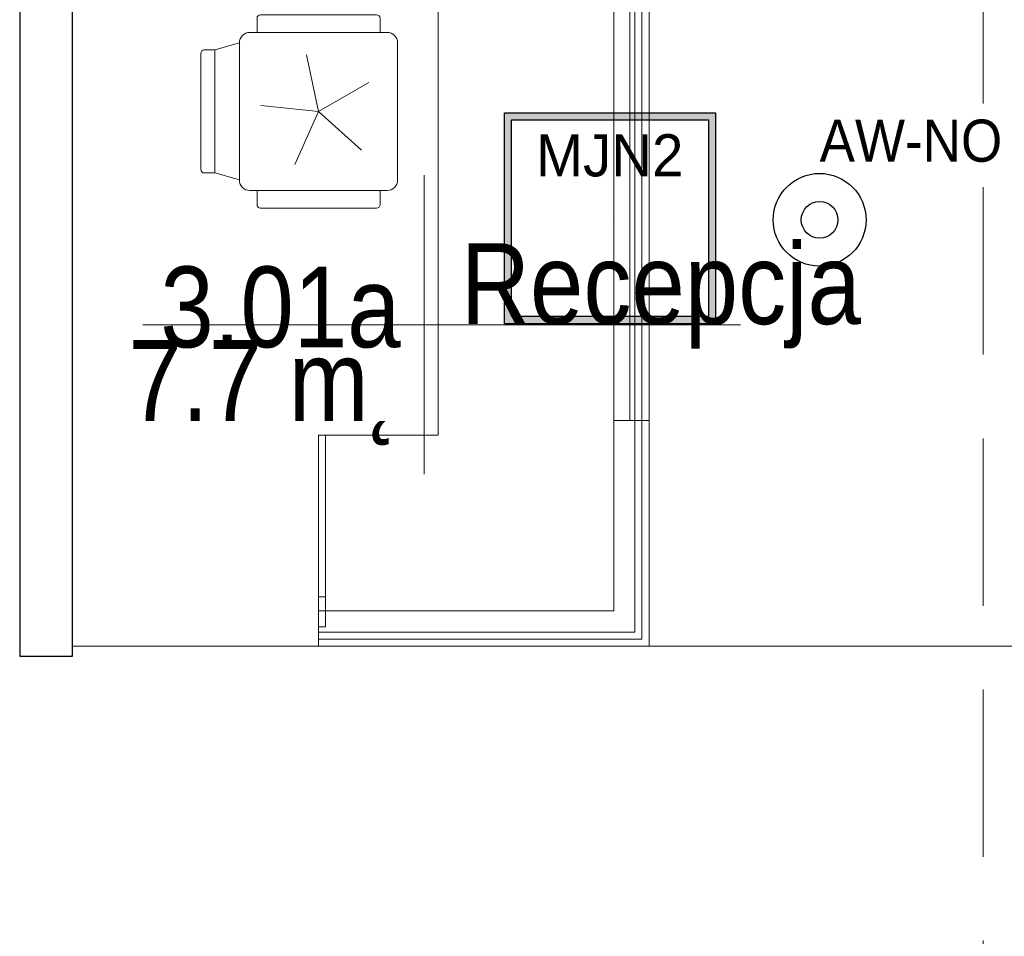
# Model space of a CAD drawing. Header units: centimetres. Extents: x -1737 to 22393, y -8842 to 3838.
# Tile 5 of 65: x -902 to -622, y 1029 to 1289. Entities that reach past the tile are written whole.
import ezdxf

# ---------------------------------------------------------------- set-up
doc = ezdxf.new("R2010")
doc.units = ezdxf.units.CM
doc.linetypes.add('Ukryte', pattern=[71.438, 47.625, -23.813])
for name, color, linetype, lineweight in [('A-AREA', 32, 'Continuous', 13), ('A-AREA-IDEN', 2, 'Continuous', 13), ('A-DETL-HDLN', 90, 'Ukryte', 9), ('A-WALL', 113, 'Continuous', 13), ('I-FURN', 30, 'Continuous', 9)]:
    doc.layers.add(name, color=color, linetype=linetype, lineweight=lineweight)
doc.layers.add('E_oprawy', color=12, linetype='Continuous')
doc.styles.add('Arial', font='arial.ttf', dxfattribs={"width": 0.9, "height": 18})
doc.styles.add('Arial_7', font='arial.ttf', dxfattribs={"width": 0.85, "height": 23})

# ---------------------------------------------------------------- blocks, each defined once
blk = doc.blocks.new('krzesło obrotowe - krzesło obrotowe-1270918-3_piętro I __3_90 m_ - stan projektowany')
at = {"layer": 'I-FURN'}
for p, q in [((-17.5, 22.5), (-17.5, 26.5)), ((-16.5, 27.5), (16.5, 27.5)), ((17.5, 22.5), (17.5, 26.5)), ((-19.5, 22.5), (19.5, 22.5)), ((-29.5, 17.5), (-32.5, 17.5)), ((-22.5, 19.5), (-29.5, 17.5)), ((-29.5, -17.5), (-29.5, 17.5)), ((-22.5, -19.5), (-22.5, 19.5)), ((22.5, 19.5), (22.5, -19.5)), ((-33.5, -16.5), (-33.5, 16.5)), ((-3.43, 16.14), (0, 0)), ((0, 0), (14.29, 8.25)), ((0, 0), (-16.41, 1.72)), ((-6.71, -15.07), (0, 0)), ((0, 0), (12.26, -11.04)), ((-32.5, -17.5), (-29.5, -17.5)), ((-29.5, -17.5), (-22.5, -19.5)), ((19.5, -22.5), (-19.5, -22.5)), ((-17.5, -22.5), (-17.5, -26.5)), ((17.5, -22.5), (17.5, -26.5)), ((16.5, -27.5), (-16.5, -27.5))]:
    blk.add_line(p, q, dxfattribs=at)
for centre, radius, start, end in [((-16.5, 26.5), 1, 90, 180), ((16.5, 26.5), 1, 0, 90), ((-19.5, 19.5), 3, 90, 180), ((19.5, 19.5), 3, 360, 90), ((-32.5, 16.5), 1, 90, 180), ((-32.5, -16.5), 1, 180, 270), ((-19.5, -19.5), 3, 180, 270), ((19.5, -19.5), 3, 270, 0), ((-16.5, -26.5), 1, 180, 270), ((16.5, -26.5), 1, 270, 0)]:
    blk.add_arc(centre, radius, start, end, dxfattribs=at)
blk = doc.blocks.new('Lada rejestracji - Lada rejestracji-2308964-3_piętro I __3_90 m_ - stan projektowany')
at = {"layer": 'I-FURN'}
for p, q in [((1121.23, 816.64), (1111.23, 816.64)), ((1111.23, 816.64), (1111.23, 722.62)), ((1111.23, 816.64), (1111.23, 722.62)), ((1113.23, 816.64), (1111.23, 816.64)), ((1113.23, 724.62), (1113.23, 816.62)), ((1115.23, 816.62), (1113.23, 816.62)), ((1113.23, 816.62), (1113.23, 724.62)), ((1115.23, 816.62), (1113.23, 816.62)), ((1113.23, 816.62), (1113.23, 724.62)), ((1113.23, 724.62), (1113.23, 816.62)), ((1113.23, 816.62), (1115.23, 816.62)), ((1116.73, 816.62), (1115.23, 816.62)), ((1171.23, 816.62), (1115.23, 816.62)), ((1115.23, 816.62), (1115.23, 726.62)), ((1115.23, 726.62), (1115.23, 816.62)), ((1115.23, 816.62), (1116.73, 816.62)), ((1115.23, 726.62), (1115.23, 816.62)), ((1115.23, 816.62), (1115.23, 726.62)), ((1121.23, 816.62), (1116.73, 816.62)), ((1116.73, 816.62), (1121.23, 816.62)), ((1121.23, 816.62), (1116.73, 816.62)), ((1116.73, 816.62), (1121.23, 816.62)), ((1116.73, 814.62), (1116.73, 816.62)), ((1116.73, 814.62), (1116.73, 816.62)), ((1121.23, 732.62), (1121.23, 816.64)), ((1121.23, 814.62), (1121.23, 816.62)), ((1121.23, 816.62), (1171.23, 816.62)), ((1121.23, 816.62), (1121.23, 732.62)), ((1171.23, 816.62), (1121.23, 816.62)), ((1121.23, 816.62), (1121.23, 814.62)), ((1125.23, 816.62), (1121.23, 816.62)), ((1171.23, 816.62), (1125.23, 816.62)), ((1125.23, 814.62), (1125.23, 816.62)), ((1125.23, 814.62), (1125.23, 816.62)), ((1171.23, 782.62), (1171.23, 816.62)), ((1171.23, 816.62), (1171.23, 782.62)), ((1171.23, 782.62), (1171.23, 816.62)), ((1171.23, 814.62), (1171.23, 816.62)), ((1121.23, 814.62), (1116.73, 814.62)), ((1116.73, 814.62), (1121.23, 814.62)), ((1121.23, 732.62), (1121.23, 814.62)), ((1121.23, 732.62), (1121.23, 814.62)), ((1121.23, 814.62), (1171.23, 814.62)), ((1121.23, 814.62), (1125.23, 814.62)), ((1125.23, 814.62), (1171.23, 814.62)), ((1171.23, 814.62), (1171.23, 782.62)), ((1358.33, 782.62), (1171.23, 782.62)), ((1171.23, 782.62), (1358.33, 782.62)), ((1358.33, 782.62), (1171.23, 782.62)), ((1171.23, 782.62), (1358.33, 782.62)), ((1358.33, 732.62), (1358.33, 782.62)), ((1358.33, 782.62), (1358.33, 732.62)), ((1358.33, 782.62), (1358.33, 732.62)), ((1358.33, 732.62), (1121.23, 732.62)), ((1175.41, 732.62), (1121.23, 732.62)), ((1121.23, 732.62), (1175.41, 732.62)), ((1175.41, 732.62), (1121.23, 732.62)), ((1175.41, 722.62), (1175.41, 732.62)), ((1175.41, 732.62), (1358.33, 732.62)), ((1175.41, 728.12), (1175.41, 732.62)), ((1175.41, 732.62), (1358.33, 732.62)), ((1358.33, 732.62), (1175.41, 732.62)), ((1358.33, 732.62), (1175.41, 732.62)), ((1175.41, 732.62), (1175.41, 728.12)), ((1175.41, 728.12), (1175.41, 732.62)), ((1175.41, 732.62), (1358.33, 732.62)), ((1175.41, 732.62), (1358.33, 732.62)), ((1358.33, 732.62), (1175.41, 732.62)), ((1358.33, 732.62), (1358.33, 728.12)), ((1358.33, 728.12), (1358.33, 732.62)), ((1358.33, 732.62), (1358.33, 728.12)), ((1115.23, 726.62), (1175.41, 726.62)), ((1175.41, 726.62), (1115.23, 726.62)), ((1175.41, 726.62), (1115.23, 726.62)), ((1115.23, 726.62), (1175.41, 726.62)), ((1175.41, 722.62), (1175.41, 728.12)), ((1175.41, 728.12), (1358.33, 728.12)), ((1358.33, 728.12), (1175.41, 728.12)), ((1175.41, 726.62), (1358.33, 726.62)), ((1358.33, 726.62), (1175.41, 726.62)), ((1358.33, 726.62), (1175.41, 726.62)), ((1175.41, 726.62), (1358.33, 726.62)), ((1358.33, 728.12), (1358.33, 726.62)), ((1358.33, 726.62), (1358.33, 728.12)), ((1358.33, 728.12), (1358.33, 726.62)), ((1358.33, 726.62), (1358.33, 724.62)), ((1358.33, 724.62), (1358.33, 726.62)), ((1358.33, 726.62), (1358.33, 724.62)), ((1111.23, 722.62), (1358.33, 722.62)), ((1111.23, 722.62), (1175.41, 722.62)), ((1175.41, 724.62), (1113.23, 724.62)), ((1113.23, 724.62), (1175.41, 724.62)), ((1113.23, 724.62), (1175.41, 724.62)), ((1175.41, 724.62), (1113.23, 724.62)), ((1358.33, 724.62), (1175.41, 724.62)), ((1175.41, 724.62), (1358.33, 724.62)), ((1175.41, 724.62), (1358.33, 724.62)), ((1358.33, 724.62), (1175.41, 724.62)), ((1358.33, 722.62), (1175.41, 722.62)), ((1358.33, 722.62), (1175.41, 722.62)), ((1175.41, 722.62), (1358.33, 722.62))]:
    blk.add_line(p, q, dxfattribs=at)
blk = doc.blocks.new('METKA_POMIESZCZENIA2 - Rozbudowana - bez ramki-2396678-3_piętro I __3_90 m_ - stan projektowany')
at = {"layer": 'A-AREA-IDEN'}
for p, q in [((0, 0.425), (0, 0)), ((0.0976, 0), (-0.8, 0)), ((-0.8, 0), (0.9, 0)), ((0, 0), (0, -0.425))]:
    blk.add_line(p, q, dxfattribs=at)
blk = doc.blocks.new('MJN2')
at = {"layer": 'E_oprawy', "linetype": 'ByBlock'}
h = blk.add_hatch(color=256, dxfattribs=at)
h.paths.add_polyline_path([(-30, -30), (-30, 30), (30, 30), (30, -30)])
h.paths.add_polyline_path([(-28, -28), (-28, 28), (28, 28), (28, -28)], flags=16)
for points in [[(-30, -30), (-30, 30), (30, 30), (30, -30)], [(-28, -28), (-28, 28), (28, 28), (28, -28)]]:
    blk.add_lwpolyline(points, close=True, dxfattribs=at)
blk.add_circle((0, 0), 0.0000001, dxfattribs=at)
at = {"layer": 'E_oprawy', "color": 4}
blk.add_text('MJN2', height=12, dxfattribs=at).set_placement((-21.05, 11.9))
blk = doc.blocks.new('AW-NO')
at = {"layer": 'E_oprawy', "color": 1, "linetype": 'ByBlock'}
for radius in [13.2, 5.21]:
    blk.add_circle((0, 0), radius, dxfattribs=at)
at = {"layer": 'E_oprawy', "color": 1, "style": 'Arial', "width": 0.9}
blk.add_text('AW-NO', height=12, dxfattribs=at).set_placement((0, 16.52))

msp = doc.modelspace()

# ---------------------------------------------------------------- linework, layer by layer
at = {"layer": 'A-AREA', "lineweight": 9}
for p, q in [((-816.64, 1111.23), (-886.62, 1111.23)), ((-722.62, 1111.23), (-816.64, 1111.23)), ((-562.63, 1111.23), (-722.62, 1111.23))]:
    msp.add_line(p, q, dxfattribs=at)
at = {"layer": 'A-DETL-HDLN'}
msp.add_line((-627.62, 408.33), (-627.62, 2788.33), dxfattribs=at)
msp.add_line((-627.62, 408.33), (-627.62, 2788.33), dxfattribs=at)
at = {"layer": 'A-WALL', "color": 250, "lineweight": 25}
for p, q in [((-901.62, 1358.33), (-901.62, 1108.33)), ((-886.62, 1108.33), (-886.62, 1358.33)), ((-901.62, 1108.33), (-886.62, 1108.33))]:
    msp.add_line(p, q, dxfattribs=at)

# ---------------------------------------------------------------- block references
at = {"layer": 'A-AREA-IDEN', "xscale": 99.99999999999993, "yscale": 99.99999999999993, "zscale": 99.99999999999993}
msp.add_blockref('METKA_POMIESZCZENIA2 - Rozbudowana - bez ramki-2396678-3_piętro I __3_90 m_ - stan projektowany', (-786.62, 1202.67), dxfattribs=at)
at = {"layer": 'E_oprawy'}
msp.add_blockref('MJN2', (-733.7, 1232.95), dxfattribs=at)
at = {"layer": 'E_oprawy', "linetype": 'ByBlock'}
msp.add_blockref('AW-NO', (-674.1, 1232.5), dxfattribs=at)
at = {"layer": 'I-FURN', "rotation": 90.00000000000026}
msp.add_blockref('Lada rejestracji - Lada rejestracji-2308964-3_piętro I __3_90 m_ - stan projektowany', (0, 0), dxfattribs=at)
at = {"layer": 'I-FURN'}
msp.add_blockref('krzesło obrotowe - krzesło obrotowe-1270918-3_piętro I __3_90 m_ - stan projektowany', (-816.62, 1263.33), dxfattribs=at)

# ---------------------------------------------------------------- texts
at = {"layer": 'A-AREA-IDEN', "char_height": 23, "line_spacing_factor": 0.936439, "style": 'Arial_7'}
for s, insert, width, attachment_point in [('\\pxqr,t3.69565,7.3913,11.08696,14.78261,18.47826,22.17391,25.86957,29.56522,33.26087,36.95652,40.65217,44.34783,48.04348,51.73913,55.43478,59.13043,62.82609,66.52174,70.21739,73.91304,77.6087,81.30435,85,88.69565,92.3913,96.08696,99.78261,103.47826,107.17391,110.86957,114.56522,118.26087;{3.01a}', (-793.28, 1195.89), 68, 9), ('\\pxt3.69565,7.3913,11.08696,14.78261,18.47826,22.17391,25.86957,29.56522,33.26087,36.95652,40.65217,44.34783,48.04348,51.73913,55.43478,59.13043,62.82609,66.52174,70.21739,73.91304,77.6087,81.30435,85,88.69565,92.3913,96.08696,99.78261,103.47826,107.17391,110.86957,114.56522,118.26087;{Recepcja}', (-776.19, 1195.89), 113.56, 7), ('\\pt84.99995,169.9999,255.00008,340.00003,424.99998,509.99993,595.00011,680.00006,765.00001,849.99996,934.99991,1020.00009,1105.00004,1189.99999,1274.99994,1359.99989,1445.00007,1530.00002,1614.99997,1699.99992,1785.0001,1870.00005,1955,2039.99995,2124.9999,2210.00008,2295.00003,2379.99998,2464.99993,2550.00011,2635.00006,2720.00001;7.7 m˛', (-793.28, 1198.28), 76.5, 3)]:
    msp.add_mtext(s, dxfattribs=dict(at, insert=insert, width=width, attachment_point=attachment_point))

doc.saveas('drawing.dxf')
